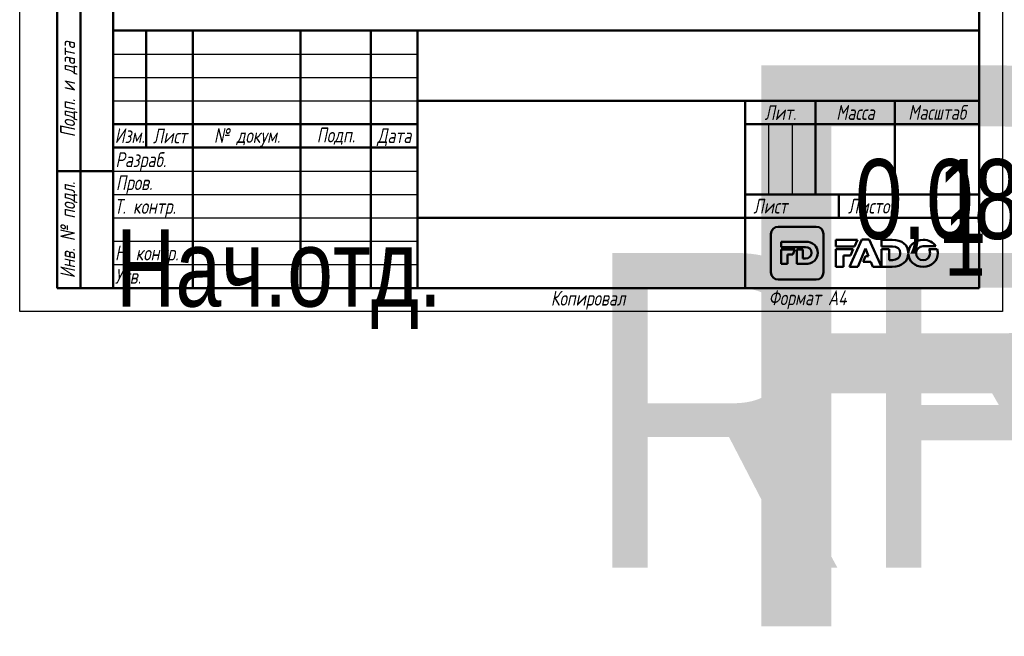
# Model space of a CAD drawing. Header units: millimetres. Extents: x -282 to 914, y -69 to 356.
# Tile 2 of 49: x 0 to 210, y -69 to 62. Entities that reach past the tile are written whole.
import ezdxf
from ezdxf.enums import TextEntityAlignment as Align

# ---------------------------------------------------------------- set-up
doc = ezdxf.new("R2018")
doc.units = ezdxf.units.MM
for name, color, linetype, lineweight in [('Заголовок (ГОСТ)', 7, 'Continuous', 50), ('Кромка (ГОСТ)', 7, 'Continuous', 50), ('Обозначение (ГОСТ)', 7, 'Continuous', 25), ('Эскизная геометрия (ГОСТ)', 7, 'Continuous', 50)]:
    doc.layers.add(name, color=color, linetype=linetype, lineweight=lineweight)
doc.styles.get("Standard").update_dxf_attribs({"font": 'GOST Common Italic.ttf'})
doc.styles.add('Альтернативный текст (ГОСТ)', font='txt', dxfattribs={"width": 0.8})

# ---------------------------------------------------------------- blocks, each defined once
blk = doc.blocks.new('ГОСТ - Доп. графы 1')
at = {"layer": 'Эскизная геометрия (ГОСТ)'}
for p, q in [((-12, 0), (-12, 145)), ((-12, 145), (0, 145)), ((-7, 145), (-7, 0)), ((-12, 110), (-7, 110)), ((-7, 110), (0, 110)), ((-12, 85), (-7, 85)), ((-7, 85), (0, 85)), ((-12, 60), (-7, 60)), ((-7, 60), (0, 60)), ((-12, 25), (-7, 25)), ((-7, 25), (0, 25)), ((0, 0), (-12, 0))]:
    blk.add_line(p, q, dxfattribs=at)
at = {"layer": 'Обозначение (ГОСТ)', "char_height": 3.17, "attachment_point": 5, "rotation": 90, "style": 'Альтернативный текст (ГОСТ)'}
for s, insert, width in [('\\fGOST Common|b0|i1;\\H3.1700;Подп. и дата', (-9.37, 127.41), 34.7679), ('\\fGOST Common|b0|i1;\\H3.1700;Инв. № дубл.', (-8.95, 97.55), 24.8438), ('\\fGOST Common|b0|i1;\\H3.1700;Взам. инв. №', (-9.58, 72.53), 24.8669), ('\\fGOST Common|b0|i1;\\H3.1700;Подп. и дата', (-9.5, 42.47), 35.1486), ('\\fGOST Common|b0|i1;\\H3.1700;Инв. № подл.', (-9.5, 12.41), 24.9618)]:
    blk.add_mtext(s, dxfattribs=dict(at, insert=insert, width=width))
at = {"layer": 'Обозначение (ГОСТ)', "lineweight": 30, "width": 0.8, "flags": 17}
for tag, p in [('Подп._и_дата_2', (-3.53, 127.51)), ('Инв._номер_дубликата', (-3.41, 97.47)), ('Взамен_инв._номера', (-3.46, 72.53)), ('Подп._и_дата_1', (-3.42, 42.35)), ('ИНВЕНТАРНЫЙ_НОМЕР', (-3.33, 12.68))]:
    blk.add_attdef(tag, text='', height=3.17, rotation=90, dxfattribs=at).set_placement(p, align=Align.MIDDLE_CENTER)
blk = doc.blocks.new('Основные надписи ГОСТ - Форма 1')
at = {"layer": 'Заголовок (ГОСТ)'}
for p, q in [((0, 55), (185, 55)), ((0, 0), (0, 55)), ((0, 0), (0, 55)), ((7, 55), (7, 30)), ((17, 55), (17, 0)), ((40, 55), (40, 0)), ((55, 55), (55, 0)), ((65, 55), (65, 0)), ((185, 0), (185, 55)), ((65, 40), (185, 40)), ((135, 40), (135, 0)), ((150, 40), (150, 20)), ((167, 40), (167, 20)), ((0, 35), (65, 35)), ((135, 35), (185, 35)), ((0, 30), (65, 30)), ((135, 20), (185, 20)), ((155, 20), (155, 15)), ((65, 15), (185, 15)), ((185, 0), (0, 0))]:
    blk.add_line(p, q, dxfattribs=at)
at = {"layer": 'Заголовок (ГОСТ)', "linetype": 'Continuous', "lineweight": 25}
for p, q in [((0, 50), (65, 50)), ((0, 45), (65, 45)), ((0, 40), (65, 40)), ((140, 35), (140, 20)), ((145, 35), (145, 20)), ((0, 25), (65, 25)), ((0, 20), (65, 20)), ((0, 15), (65, 15)), ((0, 10), (65, 10)), ((0, 5), (65, 5))]:
    blk.add_line(p, q, dxfattribs=at)
at = {"layer": 'Заголовок (ГОСТ)', "char_height": 3.17, "style": 'Альтернативный текст (ГОСТ)'}
for s, insert, width, attachment_point in [('\\fGOST Common|b0|i1;\\H3.1700;Лит.', (142.52, 37.49), 14.9766, 5), ('\\fGOST Common|b0|i1;\\H3.1700;Масса', (158.55, 37.51), 16.9878, 5), ('\\fGOST Common|b0|i1;\\H3.1700;Масштаб', (176.02, 37.53), 17.8316, 5), ('\\fGOST Common|b0|i1;\\H3.1700;Изм.', (3.5, 32.56), 6.9635, 5), ('\\fGOST Common|b0|i1;\\H3.1700;Лист', (12.1, 32.5), 10.0029, 5), ('\\A0;\\fGOST Common|b0|i1;\\H3.1700;№ докум.', (28.58, 32.16), 22.9069, 5), ('\\fGOST Common|b0|i1;\\H3.1700;Подп.', (47.56, 32.45), 14.879, 5), ('\\fGOST Common|b0|i1;\\H3.1700;Дата', (60.02, 32.24), 9.9614, 5), ('\\fGOST Common|b0|i1;\\H3.1700;Разраб.', (0.47, 27), 16.9971, 4), ('\\fGOST Common|b0|i1;\\H3.1700;Пров.', (0.56, 22.08), 17.0192, 4), ('\\A0;\\fGOST Common|b0|i1;\\H3.1700;Т. контр.', (0.23, 17.01), 16.9554, 4), ('\\fGOST Common|b0|i1;\\H3.1700;Лист', (140.37, 17.5), 10.5071, 5), ('\\fGOST Common|b0|i1;\\H3.1700;Листов', (162.21, 17.5), 14.3668, 5), ('\\A1;', (150.6, 17.54), 8.8313, 5), ('\\fGOST Common|b0|i1;\\H3.1700;Н. контр.', (0.36, 7.05), 16.9999, 4), ('\\fGOST Common|b0|i1;\\H3.1700;Утв.', (0.34, 2.52), 17.0083, 4), ('\\fGOST Common|b0|i1;\\H3.1700;Копировал', (93.48, -0.59), 19.7871, 1)]:
    blk.add_mtext(s, dxfattribs=dict(at, insert=insert, width=width, attachment_point=attachment_point))
at = {"layer": 'Заголовок (ГОСТ)', "lineweight": 30, "flags": 104}
for tag, height, width, p in [('Изм1', 2.89, 0.7, (3.51, 52.52)), ('Лист1', 2.89, 0.7, (12.03, 52.52)), ('Докум1', 2.89, 0.7, (28.54, 52.48)), ('Изм2', 2.89, 0.7, (3.5, 47.52)), ('Лист2', 2.89, 0.7, (12.01, 47.5)), ('Докум2', 2.89, 0.7, (28.53, 47.5)), ('Изм3', 2.89, 0.7, (3.5, 42.5)), ('Лист3', 2.89, 0.7, (12.01, 42.51)), ('Докум3', 2.89, 0.7, (28.51, 42.48)), ('Изм4', 2.89, 0.7, (3.51, 37.5)), ('Лист4', 2.89, 0.7, (12, 37.53)), ('Докум4', 2.89, 0.7, (28.51, 37.52)), ('НАИМЕНОВАНИЕ', 5, 0.8, (100.03, 29.98)), ('Литера', 3.5, 0.8, (137.52, 27.25)), ('Литера2', 3.5, 0.8, (142.51, 27.22)), ('Литера3', 3.5, 0.8, (147.52, 27.21)), ('Масса', 3.5, 0.8, (158.47, 27.53)), ('Масштаб', 3.5, 0.8, (176, 27.6)), ('Тип_документа', 3.17, 0.8, (100.08, 17.56)), ('Листов', 3.17, 0.8, (177.46, 17.58)), ('Материал_Класс', 3.5, 0.9, (100, 7.5))]:
    blk.add_attdef(tag, text='', height=height, dxfattribs=dict(at, width=width)).set_placement(p, align=Align.MIDDLE_CENTER)
for tag, height, width, p in [('Подп1', 2.89, 0.7, (40.01, 52.51)), ('Дата1', 2, 0.7, (55.01, 52.51)), ('Подп2', 2.89, 0.7, (40.01, 47.5)), ('Дата2', 2, 0.7, (55.01, 47.49)), ('Подп3', 2.89, 0.7, (40.01, 42.51)), ('Дата3', 2, 0.7, (55.02, 42.52)), ('Подп4', 2.89, 0.7, (40.01, 37.51)), ('Дата4', 2, 0.7, (55.02, 37.51)), ('АВТОР', 3.17, 0.8, (17.41, 27.49)), ('Разработал_Подп.', 2.89, 0.7, (40.05, 27.51)), ('ДАТА_СОЗДАНИЯ', 2, 0.7, (55.01, 27.51)), ('ПРОВЕРИЛ', 3.17, 0.8, (17.41, 22.53)), ('Проверил_Подп.', 2.89, 0.7, (40.05, 22.52)), ('ДАТА_ПРОВЕРКИ', 2, 0.7, (55.02, 22.51)), ('ТЕХНОЛОГ', 3.17, 0.8, (17.33, 17.54)), ('Технолог_Подп.', 2.89, 0.7, (40.05, 17.51)), ('Технолог_Дата', 2, 0.7, (55.01, 17.5)), ('НАЧ._ОТДЕЛА', 3.17, 0.8, (17.46, 12.45)), ('Руководитель_Подп.', 2.89, 0.7, (40.01, 12.5)), ('Руководитель_Дата', 2, 0.7, (55.01, 12.51)), ('Должность_руководителя', 3.17, 0.8, (0.52, 12.51)), ('НОРМОКОНТРОЛЬ', 3.17, 0.8, (17.37, 7.48)), ('Нормоконтроль_Подп.', 2.89, 0.7, (40.05, 7.52)), ('ДАТА_НОРМОКОНТРОЛЯ', 2, 0.7, (55.02, 7.51)), ('УТВЕРДИЛ', 3.17, 0.8, (17.4, 2.51)), ('Утвердил_Подп.', 2.89, 0.7, (40.05, 2.51)), ('ДАТА_УТВЕРЖДЕНИЯ', 2, 0.7, (55.01, 2.5))]:
    blk.add_attdef(tag, text='', height=height, dxfattribs=dict(at, width=width)).set_placement(p, align=Align.MIDDLE_LEFT)
for tag, height, p in [('ОБОЗНАЧЕНИЕ', 5, (125.33, 47.56)), ('ОРГАНИЗАЦИЯ', 3.5, (160.02, 7.6))]:
    blk.add_attdef(tag, text='', height=height, dxfattribs=at).set_placement(p, align=Align.MIDDLE_CENTER)
at = {"layer": 'Заголовок (ГОСТ)', "lineweight": 30, "width": 0.9, "flags": 104}
for tag, p in [('Материал_Наим.', (133.71, 9.75)), ('Материал_ГОСТ', (134.04, 4.06))]:
    blk.add_attdef(tag, text='', height=3.5, dxfattribs=at).set_placement(p, align=Align.MIDDLE_RIGHT)
blk = doc.blocks.new('Рамки ГОСТ_ граница 297x210')
at = {"layer": 'Кромка (ГОСТ)', "lineweight": 25}
for p, q in [((0, 0), (0, 297)), ((210, 297), (210, 0)), ((210, 0), (0, 0))]:
    blk.add_line(p, q, dxfattribs=at)
at = {"layer": 'Кромка (ГОСТ)'}
for p, q in [((20, 292), (20, 5)), ((205, 5), (205, 292)), ((20, 5), (205, 5))]:
    blk.add_line(p, q, dxfattribs=at)
at = {"layer": 'Кромка (ГОСТ)', "insert": (160, 4.5), "char_height": 3.17, "attachment_point": 1, "style": 'Альтернативный текст (ГОСТ)'}
blk.add_mtext('\\A1;\\fGOST Common|b0|i1;\\H3.1700;Формат A4', dxfattribs=at)

msp = doc.modelspace()

# ---------------------------------------------------------------- linework, layer by layer
at = {"layer": 'Эскизная геометрия (ГОСТ)', "linetype": 'Continuous'}
for p, q in [((170.162, 18.108), (162.063, 18.108)), ((160.505, 16.535), (160.505, 8.364)), ((162.71, 14.89), (162.71, 13.741)), ((167.836, 14.89), (162.71, 14.89)), ((171.722, 8.364), (171.722, 16.535)), ((162.71, 13.741), (167.856, 13.741)), ((162.71, 13.204), (162.71, 10.161)), ((165.622, 13.204), (162.71, 13.204)), ((165.186, 12.176), (165.622, 13.204)), ((167.326, 13.204), (166.027, 13.204)), ((166.027, 13.204), (166.027, 10.161)), ((167.326, 11.323), (167.326, 13.204)), ((164.009, 10.161), (164.009, 12.176)), ((164.009, 12.176), (165.186, 12.176)), ((167.856, 11.323), (167.326, 11.323)), ((162.71, 10.161), (164.009, 10.161)), ((166.027, 10.161), (167.809, 10.161)), ((162.063, 6.793), (170.162, 6.793))]:
    msp.add_line(p, q, dxfattribs=at)
at = {"layer": 'Эскизная геометрия (ГОСТ)'}
for p, q in [((174.341, 15.304), (174.341, 13.909)), ((178.997, 15.304), (174.341, 15.304)), ((179.882, 15.346), (177.299, 9.565)), ((178.375, 13.909), (178.997, 15.304)), ((181.502, 15.346), (179.882, 15.346)), ((184.085, 9.565), (181.502, 15.346)), ((184.085, 15.303), (184.085, 13.909)), ((186.426, 15.303), (184.085, 15.303)), ((174.341, 13.909), (178.375, 13.909)), ((174.341, 13.29), (174.341, 9.564)), ((178.098, 13.29), (174.341, 13.29)), ((177.512, 11.979), (178.098, 13.29)), ((179.066, 9.565), (180.68, 13.459)), ((180.68, 13.459), (181.355, 11.827)), ((184.085, 13.909), (186.452, 13.909)), ((184.085, 13.29), (184.085, 9.566)), ((185.766, 13.29), (184.085, 13.29)), ((185.766, 10.975), (185.766, 13.29)), ((192.989, 13.922), (195.708, 13.922)), ((196.008, 13.285), (194.227, 13.285)), ((176.022, 9.564), (176.022, 11.979)), ((176.022, 11.979), (177.512, 11.979)), ((180.699, 11.827), (180.191, 10.589)), ((180.191, 10.589), (181.841, 10.589)), ((181.355, 11.827), (180.699, 11.827)), ((181.841, 10.589), (182.282, 9.565)), ((186.452, 10.975), (185.766, 10.975)), ((189.851, 12.543), (189.847, 12.543)), ((189.847, 12.35), (189.849, 12.35)), ((174.341, 9.564), (176.022, 9.564)), ((177.299, 9.565), (179.066, 9.565)), ((182.282, 9.565), (184.085, 9.565)), ((184.085, 9.566), (186.391, 9.566))]:
    msp.add_line(p, q, dxfattribs=at)
at = {"layer": 'Эскизная геометрия (ГОСТ)', "linetype": 'Continuous'}
for points in [[(162.063, 18.108), (161.204, 18.108), (160.505, 17.403), (160.505, 16.535)], [(171.722, 16.535), (171.722, 17.403), (171.023, 18.108), (170.162, 18.108)], [(170.481, 12.539), (170.481, 13.917), (169.51, 14.89), (167.836, 14.89)], [(167.856, 13.741), (168.633, 13.741), (169.149, 13.289), (169.149, 12.532)], [(167.809, 10.161), (169.496, 10.161), (170.481, 11.175), (170.481, 12.539)], [(169.149, 12.532), (169.149, 11.757), (168.633, 11.323), (167.856, 11.323)], [(160.505, 8.364), (160.505, 7.496), (161.204, 6.793), (162.063, 6.793)], [(170.162, 6.793), (171.023, 6.793), (171.722, 7.496), (171.722, 8.364)]]:
    msp.add_open_spline(points, degree=3, dxfattribs=at)
at = {"layer": 'Эскизная геометрия (ГОСТ)'}
for points in [[(189.847, 12.543), (189.801, 14.167), (188.552, 15.303), (186.426, 15.303)], [(193.003, 15.304), (191.244, 15.304), (189.914, 14.079), (189.851, 12.543)], [(195.708, 13.922), (195.174, 14.754), (194.19, 15.304), (193.003, 15.304)], [(186.452, 13.909), (187.456, 13.909), (188.124, 13.361), (188.124, 12.443)], [(191.511, 12.429), (191.511, 13.243), (192.103, 13.922), (192.989, 13.922)], [(194.227, 13.285), (194.396, 13.04), (194.49, 12.742), (194.49, 12.429)], [(196.144, 12.429), (196.144, 12.728), (196.097, 13.015), (196.008, 13.285)], [(186.391, 9.566), (188.53, 9.566), (189.796, 10.745), (189.847, 12.35)], [(188.124, 12.443), (188.124, 11.5), (187.456, 10.975), (186.452, 10.975)], [(189.849, 12.35), (189.892, 10.784), (191.214, 9.554), (192.989, 9.554)], [(193.003, 10.937), (192.12, 10.937), (191.511, 11.631), (191.511, 12.429)], [(192.989, 9.554), (194.791, 9.554), (196.144, 10.842), (196.144, 12.429)], [(194.49, 12.429), (194.49, 11.616), (193.898, 10.937), (193.003, 10.937)]]:
    msp.add_open_spline(points, degree=3, dxfattribs=at)

# ---------------------------------------------------------------- block references
for name, p in [('Рамки ГОСТ_ граница 297x210', (0, 0)), ('ГОСТ - Доп. графы 1', (20, 5))]:
    msp.add_blockref(name, p)
ref = msp.add_blockref('Основные надписи ГОСТ - Форма 1', (20, 5))
lines = msp.add_mtext('\\W0.8000;Нач.отд.', dxfattribs={"layer": 'Заголовок (ГОСТ)', "insert": (20.522, 17.514), "char_height": 16.47596, "attachment_point": 1})
ref.add_attrib('Должность_руководителя', '', (20.522, 17.514), dxfattribs={"flags": 104}).embed_mtext(lines)
lines = msp.add_mtext('\\W0.8000;', dxfattribs={"layer": 'Заголовок (ГОСТ)', "insert": (37.411, 32.488), "char_height": 22.5926, "attachment_point": 1})
ref.add_attrib('АВТОР', '', (37.411, 32.488), dxfattribs={"flags": 104}).embed_mtext(lines)
lines = msp.add_mtext('\\W0.8000;', dxfattribs={"layer": 'Заголовок (ГОСТ)', "insert": (37.408, 27.526), "char_height": 22.5517, "attachment_point": 1})
ref.add_attrib('ПРОВЕРИЛ', '', (37.408, 27.526), dxfattribs={"flags": 104}).embed_mtext(lines)
lines = msp.add_mtext('\\W0.8000;', dxfattribs={"layer": 'Заголовок (ГОСТ)', "insert": (37.334, 22.543), "char_height": 22.671, "attachment_point": 1})
ref.add_attrib('ТЕХНОЛОГ', '', (37.334, 22.543), dxfattribs={"flags": 104}).embed_mtext(lines)
lines = msp.add_mtext('\\W0.8000;', dxfattribs={"layer": 'Заголовок (ГОСТ)', "insert": (37.462, 17.446), "char_height": 22.555, "attachment_point": 1})
ref.add_attrib('НАЧ._ОТДЕЛА', '', (37.462, 17.446), dxfattribs={"flags": 104}).embed_mtext(lines)
lines = msp.add_mtext('\\W0.8000;', dxfattribs={"layer": 'Заголовок (ГОСТ)', "insert": (37.375, 12.481), "char_height": 22.669, "attachment_point": 1})
ref.add_attrib('НОРМОКОНТРОЛЬ', '', (37.375, 12.481), dxfattribs={"flags": 104}).embed_mtext(lines)
lines = msp.add_mtext('\\W0.8000;', dxfattribs={"layer": 'Заголовок (ГОСТ)', "insert": (37.401, 7.507), "char_height": 22.613, "attachment_point": 1})
ref.add_attrib('УТВЕРДИЛ', '', (37.401, 7.507), dxfattribs={"flags": 104}).embed_mtext(lines)
lines = msp.add_mtext('RFM06 26 ', dxfattribs={"layer": 'Заголовок (ГОСТ)', "insert": (145.326, 52.559), "char_height": 119.843, "attachment_point": 1})
ref.add_attrib('ОБОЗНАЧЕНИЕ', '', (145.326, 52.559), dxfattribs={"flags": 104}).embed_mtext(lines)
lines = msp.add_mtext('\\W0.8000;', dxfattribs={"layer": 'Заголовок (ГОСТ)', "insert": (120.031, 34.975), "char_height": 69.6093, "attachment_point": 1})
ref.add_attrib('НАИМЕНОВАНИЕ', '', (120.031, 34.975), dxfattribs={"flags": 104}).embed_mtext(lines)
lines = msp.add_mtext('\\W0.8000;', dxfattribs={"layer": 'Заголовок (ГОСТ)', "insert": (120.078, 22.558), "char_height": 69.7033, "attachment_point": 1})
ref.add_attrib('Тип_документа', '', (120.078, 22.558), dxfattribs={"flags": 104}).embed_mtext(lines)
lines = msp.add_mtext('\\W0.9000;RFM06 26 30.03.2020', dxfattribs={"layer": 'Заголовок (ГОСТ)', "insert": (120, 12.5), "char_height": 67.25762, "attachment_point": 1})
ref.add_attrib('Материал_Класс', '', (120, 12.5), dxfattribs={"flags": 104}).embed_mtext(lines)
lines = msp.add_mtext('\\W0.9000;', dxfattribs={"layer": 'Заголовок (ГОСТ)', "insert": (153.707, 14.751), "char_height": 66.9754, "attachment_point": 1})
ref.add_attrib('Материал_Наим.', '', (153.707, 14.751), dxfattribs={"flags": 104}).embed_mtext(lines)
lines = msp.add_mtext('\\W0.9000;', dxfattribs={"layer": 'Заголовок (ГОСТ)', "insert": (154.04, 9.057), "char_height": 66.7532, "attachment_point": 1})
ref.add_attrib('Материал_ГОСТ', '', (154.04, 9.057), dxfattribs={"flags": 104}).embed_mtext(lines)
lines = msp.add_mtext('\\W0.8000;', dxfattribs={"layer": 'Заголовок (ГОСТ)', "insert": (157.52, 32.251), "char_height": 5.0288, "attachment_point": 1})
ref.add_attrib('Литера', '', (157.52, 32.251), dxfattribs={"flags": 104}).embed_mtext(lines)
lines = msp.add_mtext('\\W0.8000;', dxfattribs={"layer": 'Заголовок (ГОСТ)', "insert": (162.512, 32.221), "char_height": 5.0288, "attachment_point": 1})
ref.add_attrib('Литера2', '', (162.512, 32.221), dxfattribs={"flags": 104}).embed_mtext(lines)
lines = msp.add_mtext('\\W0.8000;', dxfattribs={"layer": 'Заголовок (ГОСТ)', "insert": (167.518, 32.211), "char_height": 5.017, "attachment_point": 1})
ref.add_attrib('Литера3', '', (167.518, 32.211), dxfattribs={"flags": 104}).embed_mtext(lines)
lines = msp.add_mtext('\\W0.8000;0,083', dxfattribs={"layer": 'Заголовок (ГОСТ)', "insert": (178.469, 32.533), "char_height": 17.04355, "attachment_point": 1})
ref.add_attrib('Масса', '', (178.469, 32.533), dxfattribs={"flags": 104}).embed_mtext(lines)
lines = msp.add_mtext('\\W0.8000;1 : 1', dxfattribs={"layer": 'Заголовок (ГОСТ)', "insert": (195.997, 32.603), "char_height": 17.94756, "attachment_point": 1})
ref.add_attrib('Масштаб', '', (195.997, 32.603), dxfattribs={"flags": 104}).embed_mtext(lines)
lines = msp.add_mtext('\\W0.8000;1', dxfattribs={"layer": 'Заголовок (ГОСТ)', "insert": (197.459, 22.579), "char_height": 14.9653, "attachment_point": 1})
ref.add_attrib('Листов', '', (197.459, 22.579), dxfattribs={"flags": 104}).embed_mtext(lines)
lines = msp.add_mtext('\\W0.7000;', dxfattribs={"layer": 'Заголовок (ГОСТ)', "insert": (75.012, 57.513), "char_height": 9.9845, "attachment_point": 1})
ref.add_attrib('Дата1', '', (75.012, 57.513), dxfattribs={"flags": 104}).embed_mtext(lines)
lines = msp.add_mtext('\\W0.7000;', dxfattribs={"layer": 'Заголовок (ГОСТ)', "insert": (75.012, 52.491), "char_height": 9.9845, "attachment_point": 1})
ref.add_attrib('Дата2', '', (75.012, 52.491), dxfattribs={"flags": 104}).embed_mtext(lines)
lines = msp.add_mtext('\\W0.7000;', dxfattribs={"layer": 'Заголовок (ГОСТ)', "insert": (75.023, 47.521), "char_height": 9.9712, "attachment_point": 1})
ref.add_attrib('Дата3', '', (75.023, 47.521), dxfattribs={"flags": 104}).embed_mtext(lines)
lines = msp.add_mtext('\\W0.7000;', dxfattribs={"layer": 'Заголовок (ГОСТ)', "insert": (75.023, 42.509), "char_height": 9.9886, "attachment_point": 1})
ref.add_attrib('Дата4', '', (75.023, 42.509), dxfattribs={"flags": 104}).embed_mtext(lines)
lines = msp.add_mtext('\\W0.7000;', dxfattribs={"layer": 'Заголовок (ГОСТ)', "insert": (75.009, 32.511), "char_height": 9.9804, "attachment_point": 1})
ref.add_attrib('ДАТА_СОЗДАНИЯ', '', (75.009, 32.511), dxfattribs={"flags": 104}).embed_mtext(lines)
lines = msp.add_mtext('\\W0.7000;', dxfattribs={"layer": 'Заголовок (ГОСТ)', "insert": (75.022, 27.51), "char_height": 9.9577, "attachment_point": 1})
ref.add_attrib('ДАТА_ПРОВЕРКИ', '', (75.022, 27.51), dxfattribs={"flags": 104}).embed_mtext(lines)
lines = msp.add_mtext('\\W0.7000;', dxfattribs={"layer": 'Заголовок (ГОСТ)', "insert": (75.015, 22.503), "char_height": 9.9863, "attachment_point": 1})
ref.add_attrib('Технолог_Дата', '', (75.015, 22.503), dxfattribs={"flags": 104}).embed_mtext(lines)
lines = msp.add_mtext('\\W0.7000;', dxfattribs={"layer": 'Заголовок (ГОСТ)', "insert": (75.01, 17.509), "char_height": 9.9902, "attachment_point": 1})
ref.add_attrib('Руководитель_Дата', '', (75.01, 17.509), dxfattribs={"flags": 104}).embed_mtext(lines)
lines = msp.add_mtext('\\W0.7000;', dxfattribs={"layer": 'Заголовок (ГОСТ)', "insert": (75.024, 12.511), "char_height": 9.9825, "attachment_point": 1})
ref.add_attrib('ДАТА_НОРМОКОНТРОЛЯ', '', (75.024, 12.511), dxfattribs={"flags": 104}).embed_mtext(lines)
lines = msp.add_mtext('\\W0.7000;', dxfattribs={"layer": 'Заголовок (ГОСТ)', "insert": (75.009, 7.498), "char_height": 9.9968, "attachment_point": 1})
ref.add_attrib('ДАТА_УТВЕРЖДЕНИЯ', '', (75.009, 7.498), dxfattribs={"flags": 104}).embed_mtext(lines)
lines = msp.add_mtext('\\W0.7000;', dxfattribs={"layer": 'Заголовок (ГОСТ)', "insert": (60.014, 57.512), "char_height": 14.92, "attachment_point": 1})
ref.add_attrib('Подп1', '', (60.014, 57.512), dxfattribs={"flags": 104}).embed_mtext(lines)
lines = msp.add_mtext('\\W0.7000;', dxfattribs={"layer": 'Заголовок (ГОСТ)', "insert": (60.014, 52.503), "char_height": 14.9856, "attachment_point": 1})
ref.add_attrib('Подп2', '', (60.014, 52.503), dxfattribs={"flags": 104}).embed_mtext(lines)
lines = msp.add_mtext('\\W0.7000;', dxfattribs={"layer": 'Заголовок (ГОСТ)', "insert": (60.014, 47.515), "char_height": 14.9856, "attachment_point": 1})
ref.add_attrib('Подп3', '', (60.014, 47.515), dxfattribs={"flags": 104}).embed_mtext(lines)
lines = msp.add_mtext('\\W0.7000;', dxfattribs={"layer": 'Заголовок (ГОСТ)', "insert": (60.014, 42.506), "char_height": 14.9659, "attachment_point": 1})
ref.add_attrib('Подп4', '', (60.014, 42.506), dxfattribs={"flags": 104}).embed_mtext(lines)
lines = msp.add_mtext('\\W0.7000;', dxfattribs={"layer": 'Заголовок (ГОСТ)', "insert": (60.045, 32.514), "char_height": 14.9596, "attachment_point": 1})
ref.add_attrib('Разработал_Подп.', '', (60.045, 32.514), dxfattribs={"flags": 104}).embed_mtext(lines)
lines = msp.add_mtext('\\W0.7000;', dxfattribs={"layer": 'Заголовок (ГОСТ)', "insert": (60.045, 27.525), "char_height": 14.9397, "attachment_point": 1})
ref.add_attrib('Проверил_Подп.', '', (60.045, 27.525), dxfattribs={"flags": 104}).embed_mtext(lines)
lines = msp.add_mtext('\\W0.7000;', dxfattribs={"layer": 'Заголовок (ГОСТ)', "insert": (60.045, 22.515), "char_height": 14.9397, "attachment_point": 1})
ref.add_attrib('Технолог_Подп.', '', (60.045, 22.515), dxfattribs={"flags": 104}).embed_mtext(lines)
lines = msp.add_mtext('\\W0.7000;', dxfattribs={"layer": 'Заголовок (ГОСТ)', "insert": (60.005, 17.505), "char_height": 14.9795, "attachment_point": 1})
ref.add_attrib('Руководитель_Подп.', '', (60.005, 17.505), dxfattribs={"flags": 104}).embed_mtext(lines)
lines = msp.add_mtext('\\W0.7000;', dxfattribs={"layer": 'Заголовок (ГОСТ)', "insert": (60.045, 12.515), "char_height": 14.9397, "attachment_point": 1})
ref.add_attrib('Нормоконтроль_Подп.', '', (60.045, 12.515), dxfattribs={"flags": 104}).embed_mtext(lines)
lines = msp.add_mtext('\\W0.7000;', dxfattribs={"layer": 'Заголовок (ГОСТ)', "insert": (60.045, 7.505), "char_height": 14.9596, "attachment_point": 1})
ref.add_attrib('Утвердил_Подп.', '', (60.045, 7.505), dxfattribs={"flags": 104}).embed_mtext(lines)
lines = msp.add_mtext('\\W0.7000;', dxfattribs={"layer": 'Заголовок (ГОСТ)', "insert": (48.542, 57.483), "char_height": 22.947, "attachment_point": 1})
ref.add_attrib('Докум1', '', (48.542, 57.483), dxfattribs={"flags": 104}).embed_mtext(lines)
lines = msp.add_mtext('\\W0.7000;', dxfattribs={"layer": 'Заголовок (ГОСТ)', "insert": (48.526, 52.497), "char_height": 22.9782, "attachment_point": 1})
ref.add_attrib('Докум2', '', (48.526, 52.497), dxfattribs={"flags": 104}).embed_mtext(lines)
lines = msp.add_mtext('\\W0.7000;', dxfattribs={"layer": 'Заголовок (ГОСТ)', "insert": (48.51, 47.479), "char_height": 22.947, "attachment_point": 1})
ref.add_attrib('Докум3', '', (48.51, 47.479), dxfattribs={"flags": 104}).embed_mtext(lines)
lines = msp.add_mtext('\\W0.7000;', dxfattribs={"layer": 'Заголовок (ГОСТ)', "insert": (48.515, 42.52), "char_height": 22.9741, "attachment_point": 1})
ref.add_attrib('Докум4', '', (48.515, 42.52), dxfattribs={"flags": 104}).embed_mtext(lines)
lines = msp.add_mtext('\\W0.7000;', dxfattribs={"layer": 'Заголовок (ГОСТ)', "insert": (32.031, 57.516), "char_height": 9.9931, "attachment_point": 1})
ref.add_attrib('Лист1', '', (32.031, 57.516), dxfattribs={"flags": 104}).embed_mtext(lines)
lines = msp.add_mtext('\\W0.7000;', dxfattribs={"layer": 'Заголовок (ГОСТ)', "insert": (32.012, 52.504), "char_height": 9.9781, "attachment_point": 1})
ref.add_attrib('Лист2', '', (32.012, 52.504), dxfattribs={"flags": 104}).embed_mtext(lines)
lines = msp.add_mtext('\\W0.7000;', dxfattribs={"layer": 'Заголовок (ГОСТ)', "insert": (32.012, 47.508), "char_height": 9.9781, "attachment_point": 1})
ref.add_attrib('Лист3', '', (32.012, 47.508), dxfattribs={"flags": 104}).embed_mtext(lines)
lines = msp.add_mtext('\\W0.7000;', dxfattribs={"layer": 'Заголовок (ГОСТ)', "insert": (32.004, 42.526), "char_height": 9.9936, "attachment_point": 1})
ref.add_attrib('Лист4', '', (32.004, 42.526), dxfattribs={"flags": 104}).embed_mtext(lines)
lines = msp.add_mtext('\\W0.7000;', dxfattribs={"layer": 'Заголовок (ГОСТ)', "insert": (23.513, 57.516), "char_height": 7.004, "attachment_point": 1})
ref.add_attrib('Изм1', '', (23.513, 57.516), dxfattribs={"flags": 104}).embed_mtext(lines)
lines = msp.add_mtext('\\W0.7000;', dxfattribs={"layer": 'Заголовок (ГОСТ)', "insert": (23.504, 52.521), "char_height": 6.9877, "attachment_point": 1})
ref.add_attrib('Изм2', '', (23.504, 52.521), dxfattribs={"flags": 104}).embed_mtext(lines)
lines = msp.add_mtext('\\W0.7000;', dxfattribs={"layer": 'Заголовок (ГОСТ)', "insert": (23.504, 47.5), "char_height": 7.0203, "attachment_point": 1})
ref.add_attrib('Изм3', '', (23.504, 47.5), dxfattribs={"flags": 104}).embed_mtext(lines)
lines = msp.add_mtext('\\W0.7000;', dxfattribs={"layer": 'Заголовок (ГОСТ)', "insert": (23.513, 42.504), "char_height": 7.004, "attachment_point": 1})
ref.add_attrib('Изм4', '', (23.513, 42.504), dxfattribs={"flags": 104}).embed_mtext(lines)

doc.saveas('drawing.dxf')
